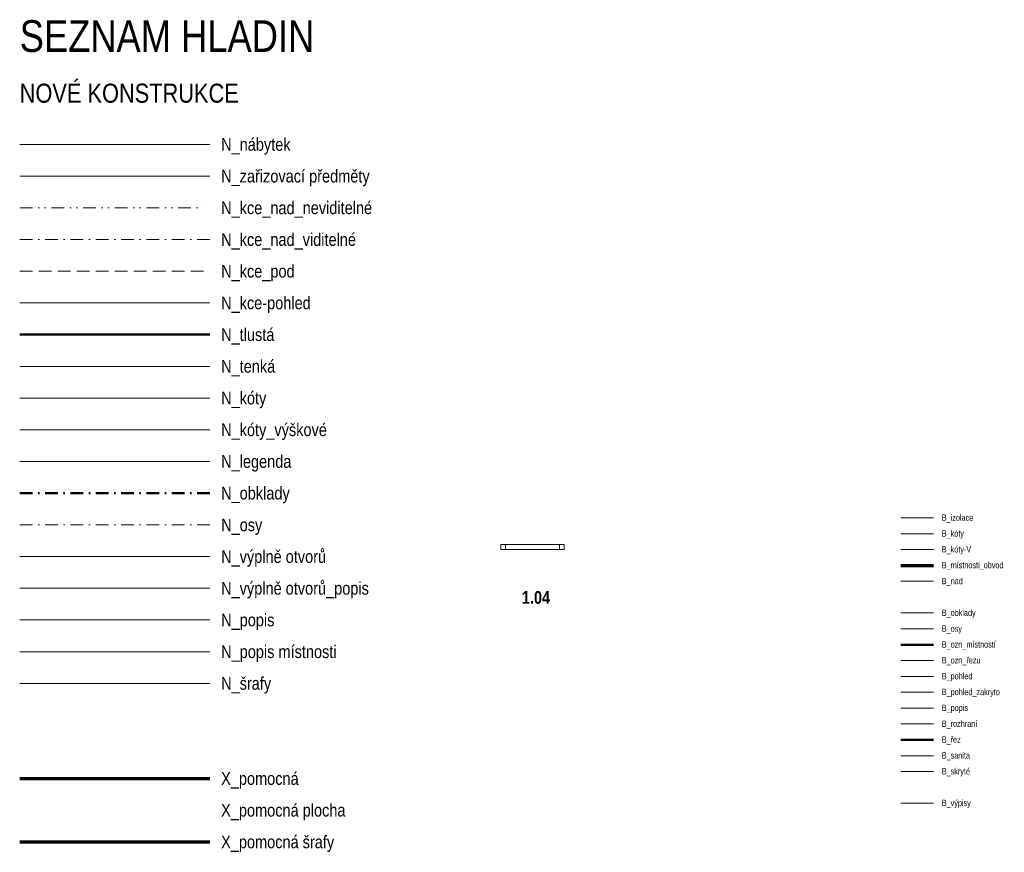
# Model space of a CAD drawing. Header units: millimetres. Extents: x 26913 to 229900, y -42004 to 143385.
# Tile 16 of 28: x 26913 to 42441, y -14795 to -1664. Entities that reach past the tile are written whole.
import ezdxf
from ezdxf.enums import TextEntityAlignment as Align

# ---------------------------------------------------------------- set-up
doc = ezdxf.new("R2010")
doc.units = ezdxf.units.MM
doc.header["$LTSCALE"] = 400
for name, pattern in [('DASHDOT', [1, 0.5, -0.25, 0, -0.25]), ('DASHED', [0.75, 0.5, -0.25]), ('DIVIDE', [1.25, 0.5, -0.25, 0, -0.25, 0, -0.25]), ('DĚLÍCÍ', [31.75, 12.7, -6.35, 0, -6.35, 0, -6.35]), ('ČERCHOVANÁ', [25.4, 12.7, -6.35, 0, -6.35])]:
    doc.linetypes.add(name, pattern=pattern)
doc.layers.get('0').update_dxf_attribs({"color": 250})
for name, color, linetype, lineweight in [('B_izolace', 7, 'Continuous', 18), ('B_kóty', 40, 'Continuous', 18), ('B_kóty-V', 74, 'Continuous', 18), ('B_nad', 7, 'DĚLÍCÍ', 18), ('B_obklady', 7, 'Continuous', 18), ('B_osy', 74, 'ČERCHOVANÁ', 18), ('B_ozn_místností', 74, 'Continuous', 50), ('B_ozn_řezu', 74, 'Continuous', 18), ('B_pohled', 7, 'Continuous', 18), ('B_pohled_zakryto', 7, 'Continuous', 18), ('B_popis', 74, 'Continuous', 18), ('B_rozhraní', 7, 'Continuous', 13), ('B_sanita', 7, 'Continuous', 18), ('B_skryté', 7, 'DASHED', 18), ('B_výpisy', 74, 'Continuous', 18), ('B_řez', 7, 'Continuous', 50), ('N_kce-pohled', 7, 'Continuous', 18), ('N_kce_nad_neviditelné', 7, 'DIVIDE', 18), ('N_kce_nad_viditelné', 7, 'DASHDOT', 18), ('N_kce_pod', 7, 'DASHED', 18), ('N_kóty', 7, 'Continuous', 13), ('N_kóty_výškové', 7, 'Continuous', 13), ('N_legenda', 7, 'Continuous', 13), ('N_nábytek', 7, 'Continuous', 13), ('N_obklady', 7, 'DASHDOT', 50), ('N_osy', 1, 'DASHDOT', 13), ('N_popis', 10, 'Continuous', 13), ('N_popis místnosti', 10, 'Continuous', 13), ('N_tenká', 7, 'Continuous', 18), ('N_tlustá', 7, 'Continuous', 50), ('N_výplně otvorů', 7, 'Continuous', 18), ('N_výplně otvorů_popis', 7, 'Continuous', 18), ('N_zařizovací předměty', 7, 'Continuous', 13), ('N_šrafy', 7, 'Continuous', 13)]:
    doc.layers.add(name, color=color, linetype=linetype, lineweight=lineweight)
for name, color, linetype, lineweight, plot in [('B_místnosti_obvod', 74, 'Continuous', 70, False), ('X_pomocná', 40, 'Continuous', 70, False), ('X_pomocná_šrafy', 40, 'Continuous', 70, False)]:
    doc.layers.add(name, color=color, linetype=linetype, lineweight=lineweight, plot=plot)
doc.styles.get("Standard").update_dxf_attribs({"font": 'ARIALN.TTF'})

# ---------------------------------------------------------------- blocks, each defined once
blk = doc.blocks.new('taf _dyn_okno')
at = {"color": 0}
for p, q in [((0, 75), (1000, 75)), ((0, 75), (0, 0)), ((0, 0), (1000, 0)), ((75, 75), (75, 0)), ((925, 0), (925, 75)), ((1000, 0), (1000, 75))]:
    blk.add_line(p, q, dxfattribs=at)

msp = doc.modelspace()

# ---------------------------------------------------------------- linework, layer by layer
at = {"layer": 'B_izolace', "ltscale": 50}
msp.add_line((40810.8, -9520.8), (41323, -9520.8), dxfattribs=at)
at = {"layer": 'B_kóty', "ltscale": 50}
msp.add_line((40810.8, -9770.8), (41323, -9770.8), dxfattribs=at)
at = {"layer": 'B_kóty-V', "ltscale": 50}
msp.add_line((40810.8, -10020.8), (41323, -10020.8), dxfattribs=at)
at = {"layer": 'B_místnosti_obvod', "ltscale": 50}
msp.add_line((40810.8, -10270.8), (41323, -10270.8), dxfattribs=at)
at = {"layer": 'B_nad', "ltscale": 50}
msp.add_line((40810.8, -10520.8), (41323, -10520.8), dxfattribs=at)
at = {"layer": 'B_obklady', "ltscale": 50}
msp.add_line((40810.8, -11020.8), (41323, -11020.8), dxfattribs=at)
at = {"layer": 'B_osy', "ltscale": 50}
msp.add_line((40810.8, -11270.8), (41323, -11270.8), dxfattribs=at)
at = {"layer": 'B_ozn_místností', "ltscale": 50}
msp.add_line((40810.8, -11520.8), (41323, -11520.8), dxfattribs=at)
at = {"layer": 'B_ozn_řezu', "ltscale": 50}
msp.add_line((40810.8, -11770.8), (41323, -11770.8), dxfattribs=at)
at = {"layer": 'B_pohled', "ltscale": 50}
msp.add_line((40810.8, -12020.8), (41323, -12020.8), dxfattribs=at)
at = {"layer": 'B_pohled_zakryto'}
msp.add_line((40810.8, -12270.8), (41323, -12270.8), dxfattribs=at)
at = {"layer": 'B_popis', "ltscale": 50}
msp.add_line((40810.8, -12520.8), (41323, -12520.8), dxfattribs=at)
at = {"layer": 'B_rozhraní', "ltscale": 50}
msp.add_line((40810.8, -12770.8), (41323, -12770.8), dxfattribs=at)
at = {"layer": 'B_sanita', "ltscale": 50}
msp.add_line((40810.8, -13270.8), (41323, -13270.8), dxfattribs=at)
at = {"layer": 'B_skryté', "ltscale": 50}
msp.add_line((40810.8, -13520.8), (41323, -13520.8), dxfattribs=at)
at = {"layer": 'B_výpisy', "ltscale": 50}
msp.add_line((40810.8, -14020.8), (41323, -14020.8), dxfattribs=at)
at = {"layer": 'B_řez', "ltscale": 50}
msp.add_line((40810.8, -13020.8), (41323, -13020.8), dxfattribs=at)
at = {"layer": 'N_kce-pohled'}
msp.add_line((26912.9, -6131), (29912.9, -6131), dxfattribs=at)
at = {"layer": 'N_kce_nad_neviditelné'}
msp.add_line((26912.9, -4631), (29912.9, -4631), dxfattribs=at)
at = {"layer": 'N_kce_nad_viditelné'}
msp.add_line((26912.9, -5131), (29912.9, -5131), dxfattribs=at)
at = {"layer": 'N_kce_pod'}
msp.add_line((26912.9, -5631), (29912.9, -5631), dxfattribs=at)
at = {"layer": 'N_kóty'}
msp.add_line((26912.9, -7631), (29912.9, -7631), dxfattribs=at)
at = {"layer": 'N_kóty_výškové'}
msp.add_line((26912.9, -8131), (29912.9, -8131), dxfattribs=at)
at = {"layer": 'N_legenda'}
msp.add_line((26912.9, -8631), (29912.9, -8631), dxfattribs=at)
at = {"layer": 'N_nábytek'}
msp.add_line((26912.9, -3631), (29912.9, -3631), dxfattribs=at)
at = {"layer": 'N_obklady'}
msp.add_line((26912.9, -9131), (29912.9, -9131), dxfattribs=at)
at = {"layer": 'N_osy'}
msp.add_line((26912.9, -9631), (29912.9, -9631), dxfattribs=at)
at = {"layer": 'N_popis'}
msp.add_line((26912.9, -11131), (29912.9, -11131), dxfattribs=at)
at = {"layer": 'N_popis místnosti'}
msp.add_line((26912.9, -11631), (29912.9, -11631), dxfattribs=at)
at = {"layer": 'N_tenká'}
msp.add_line((26912.9, -7131), (29912.9, -7131), dxfattribs=at)
at = {"layer": 'N_tlustá'}
msp.add_line((26912.9, -6631), (29912.9, -6631), dxfattribs=at)
at = {"layer": 'N_výplně otvorů'}
msp.add_line((26912.9, -10131), (29912.9, -10131), dxfattribs=at)
at = {"layer": 'N_výplně otvorů_popis'}
msp.add_line((26912.9, -10631), (29912.9, -10631), dxfattribs=at)
at = {"layer": 'N_zařizovací předměty'}
msp.add_line((26912.9, -4131), (29912.9, -4131), dxfattribs=at)
at = {"layer": 'N_šrafy'}
msp.add_line((26912.9, -12131), (29912.9, -12131), dxfattribs=at)
at = {"layer": 'X_pomocná'}
msp.add_line((26912.9, -13631), (29912.9, -13631), dxfattribs=at)
at = {"layer": 'X_pomocná_šrafy'}
msp.add_line((26912.9, -14631), (29912.9, -14631), dxfattribs=at)

# ---------------------------------------------------------------- block references
at = {"layer": 'N_výplně otvorů'}
msp.add_blockref('taf _dyn_okno', (34499.2, -10017.1), dxfattribs=at)

# ---------------------------------------------------------------- texts
at = {"layer": 'B_izolace', "ltscale": 50, "width": 0.8}
msp.add_text('B_izolace', height=100, dxfattribs=at).set_placement((41454.8, -9566.4))
at = {"layer": 'B_kóty', "ltscale": 50, "width": 0.8}
msp.add_text('B_kóty', height=100, dxfattribs=at).set_placement((41454.8, -9816.4))
at = {"layer": 'B_kóty-V', "ltscale": 50, "width": 0.8}
msp.add_text('B_kóty-V', height=100, dxfattribs=at).set_placement((41454.8, -10066.4))
at = {"layer": 'B_místnosti_obvod', "ltscale": 50, "width": 0.8}
msp.add_text('B_místnosti_obvod', height=100, dxfattribs=at).set_placement((41454.8, -10316.4))
at = {"layer": 'B_nad', "ltscale": 50, "width": 0.8}
msp.add_text('B_nad', height=100, dxfattribs=at).set_placement((41454.8, -10566.4))
at = {"layer": 'B_obklady', "ltscale": 50, "width": 0.8}
msp.add_text('B_obklady', height=100, dxfattribs=at).set_placement((41454.8, -11066.4))
at = {"layer": 'B_osy', "ltscale": 50, "width": 0.8}
msp.add_text('B_osy', height=100, dxfattribs=at).set_placement((41454.8, -11316.4))
at = {"layer": 'B_ozn_místností', "ltscale": 50, "width": 0.8}
msp.add_text('B_ozn_místností', height=100, dxfattribs=at).set_placement((41454.8, -11566.4))
at = {"layer": 'B_ozn_řezu', "ltscale": 50, "width": 0.8}
msp.add_text('B_ozn_řezu', height=100, dxfattribs=at).set_placement((41454.8, -11816.4))
at = {"layer": 'B_pohled', "ltscale": 50, "width": 0.8}
msp.add_text('B_pohled', height=100, dxfattribs=at).set_placement((41454.8, -12066.4))
at = {"layer": 'B_pohled_zakryto', "width": 0.8}
msp.add_text('B_pohled_zakryto', height=100, dxfattribs=at).set_placement((41454.8, -12316.4))
at = {"layer": 'B_popis', "ltscale": 50, "width": 0.8}
msp.add_text('B_popis', height=100, dxfattribs=at).set_placement((41454.8, -12566.4))
at = {"layer": 'B_rozhraní', "ltscale": 50, "width": 0.8}
msp.add_text('B_rozhraní', height=100, dxfattribs=at).set_placement((41454.8, -12816.4))
at = {"layer": 'B_sanita', "ltscale": 50, "width": 0.8}
msp.add_text('B_sanita', height=100, dxfattribs=at).set_placement((41454.8, -13316.4))
at = {"layer": 'B_skryté', "ltscale": 50, "width": 0.8}
msp.add_text('B_skryté', height=100, dxfattribs=at).set_placement((41454.8, -13566.4))
at = {"layer": 'B_výpisy', "ltscale": 50, "width": 0.8}
msp.add_text('B_výpisy', height=100, dxfattribs=at).set_placement((41454.8, -14066.4))
at = {"layer": 'B_řez', "ltscale": 50, "width": 0.8}
msp.add_text('B_řez', height=100, dxfattribs=at).set_placement((41454.8, -13066.4))
at = {"layer": 'N_legenda'}
for s, height, p in [('SEZNAM HLADIN', 500, (26912.9, -2173.1)), ('NOVÉ KONSTRUKCE', 300, (26912.9, -2973.1))]:
    msp.add_text(s, height=height, dxfattribs=at).set_placement(p)
for s, p in [('N_nábytek', (30089.5, -3631)), ('N_zařizovací předměty', (30089.5, -4131)), ('N_kce_nad_neviditelné', (30089.5, -4631)), ('N_kce_nad_viditelné', (30089.5, -5131)), ('N_kce_pod', (30089.5, -5631)), ('N_kce-pohled', (30089.5, -6131)), ('N_tlustá', (30089.5, -6631)), ('N_tenká', (30089.5, -7131)), ('N_kóty', (30089.5, -7631)), ('N_kóty_výškové', (30089.5, -8131)), ('N_legenda', (30089.5, -8631)), ('N_obklady', (30089.5, -9131)), ('N_osy', (30089.5, -9631)), ('N_výplně otvorů', (30089.5, -10131)), ('N_výplně otvorů_popis', (30089.5, -10631)), ('N_popis', (30089.5, -11131)), ('N_popis místnosti', (30089.5, -11631)), ('N_šrafy', (30089.5, -12131)), ('X_pomocná', (30089.5, -13631)), ('X_pomocná plocha', (30089.5, -14131)), ('X_pomocná šrafy', (30089.5, -14631))]:
    msp.add_text(s, height=200, dxfattribs=at).set_placement(p, align=Align.MIDDLE_LEFT)
at = {"layer": 'N_popis místnosti', "insert": (34831.9, -10675.5), "char_height": 200, "attachment_point": 1}
msp.add_mtext_dynamic_manual_height_columns('{\\fArial Narrow|b1|i0|c238|p34;1.04}', width=1942.813, gutter_width=12.5, heights=[0], dxfattribs=at)

doc.saveas('drawing.dxf')
